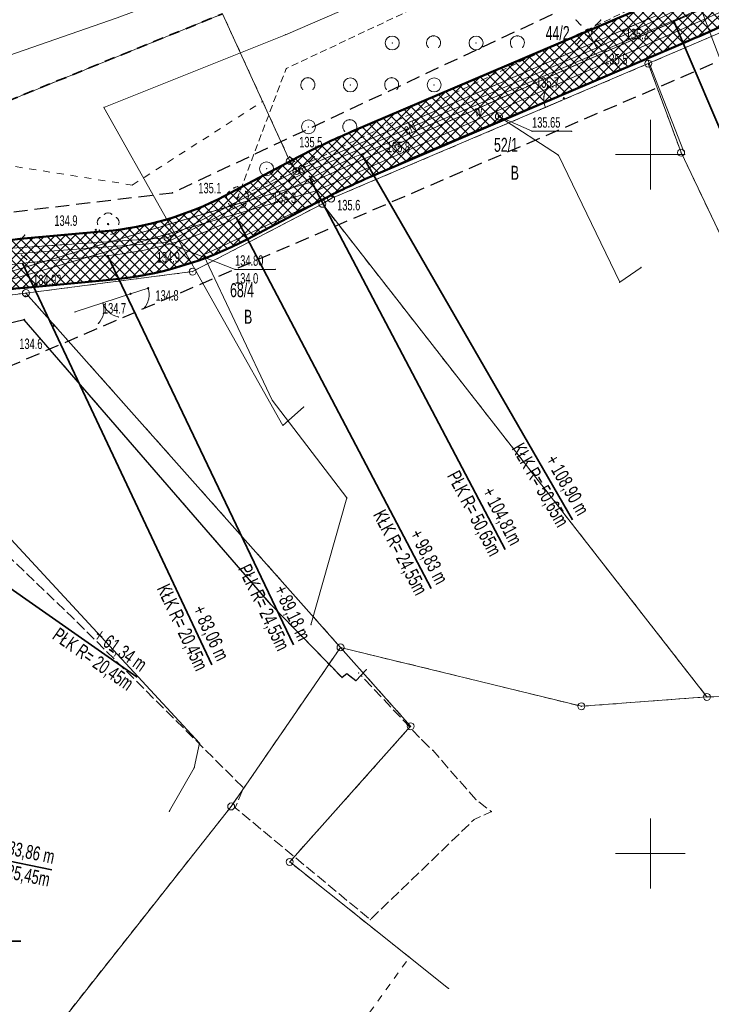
# Model space of a CAD drawing. Extents: x 6456700 to 6518119, y 5963420 to 5980059.
# Tile 37 of 256: x 6511724 to 6511773, y 5964138 to 5964209. Entities that reach past the tile are written whole.
import ezdxf
from ezdxf.enums import TextEntityAlignment as Align

# ---------------------------------------------------------------- set-up
doc = ezdxf.new("R2010")
doc.units = 0
doc.header["$MEASUREMENT"] = 0
for name, pattern in [('L_0_03', [1, 0.5, -0.5]), ('L_0_04', [1.5, 1, -0.5]), ('L_0_50', [1.25, 0.75, -0.5]), ('L_0_52', [1, 0.75, -0.25]), ('L_0_5A', [0.75, 0.5, -0.25])]:
    doc.linetypes.add(name, pattern=pattern)
doc.layers.get('0').update_dxf_attribs({"color": 2, "linetype": 'CONTINUOUS', "lineweight": 5})
for name, color, linetype, lineweight in [('18mm Kreska ciągła', 7, 'CONTINUOUS', 18), ('202_punkt_graniczny', 7, 'CONTINUOUS', 18), ('210_oznaczenie_konturu_uzytku_gruntowego', 96, 'CONTINUOUS', 18), ('211_numer_dzialki_ewidencyjnej', 7, 'CONTINUOUS', 18), ('216_obreb_ewidencyjny', 7, 'CONTINUOUS', 18), ('218_kontur_uzytku_gruntowego', 96, 'L_0_03', 18), ('219_dzialka_ewidencyjna', 7, 'CONTINUOUS', 18), ('35mm Ciągła', 7, 'CONTINUOUS', 35), ('50mm Kreska ciągła', 7, 'CONTINUOUS', 50), ('9mm Kreska ciągła', 252, 'CONTINUOUS', 9), ('brama', 7, 'CONTINUOUS', 18), ('drzewo_lisciaste', 7, 'CONTINUOUS', 18), ('furtka', 7, 'CONTINUOUS', 18), ('jezdnia', 7, 'CONTINUOUS', 18), ('komora_podziemna', 7, 'CONTINUOUS', 18), ('komora_podziemna_Atr17', 7, 'CONTINUOUS', 18), ('kraweznik', 7, 'CONTINUOUS', 18), ('latarnia', 7, 'CONTINUOUS', 18), ('ogrodzenie_trwale', 7, 'CONTINUOUS', 18), ('pikieta_naturalna', 7, 'CONTINUOUS', 18), ('pikieta_naturalna_Atr2', 7, 'CONTINUOUS', 18), ('pikieta_sztuczna', 7, 'CONTINUOUS', 18), ('pikieta_sztuczna_Atr2', 7, 'CONTINUOUS', 18), ('przewod_elektroenergetyczny_podziemny', 7, 'CONTINUOUS', 18), ('przewod_elektroenergetyczny_podziemny_Atr1', 7, 'CONTINUOUS', 18), ('przewod_kanalizacyjny', 7, 'CONTINUOUS', 18), ('przewod_kanalizacyjny___ob__projektowany', 7, 'CONTINUOUS', 18), ('przewod_telekomunikacyjny_podziemny', 7, 'CONTINUOUS', 18), ('przewod_wodociagowy', 7, 'CONTINUOUS', 18), ('rzedna', 7, 'CONTINUOUS', 18), ('rzedna_Atr2', 7, 'CONTINUOUS', 18), ('rzedna_Atr3', 7, 'CONTINUOUS', 18), ('siatka_krzyrzy', 7, 'CONTINUOUS', 18), ('woda_stojaca', 7, 'CONTINUOUS', 18), ('zadrzewienie__zakrzewienie', 7, 'CONTINUOUS', 18), ('Zakres', 7, 'CONTINUOUS', 18)]:
    doc.layers.add(name, color=color, linetype=linetype, lineweight=lineweight)
doc.styles.get("Standard").update_dxf_attribs({"font": 'txt', "width": 0.75})
doc.styles.add('Znaczniki', font='GOTHIC.TTF', dxfattribs={"width": 0.7})

# ---------------------------------------------------------------- blocks, each defined once
blk = doc.blocks.new('mdcp_nowa')
at = {"layer": 'drzewo_lisciaste', "linetype": 'Continuous', "lineweight": 18}
for points in [[(6494470.43, 5980646.85, 1), (6494470.43, 5980646.95, 1)], [(6494461.17, 5980644.98, 1), (6494461.17, 5980645.08, 1)]]:
    blk.add_hatch(color=94, dxfattribs=at).paths.add_polyline_path(points)
at = {"layer": 'pikieta_naturalna', "linetype": 'Continuous', "lineweight": 18}
for points in [[(6494498.07, 5980658.845, 1), (6494498.07, 5980658.935, 1)], [(6494499.78, 5980656.875, 1), (6494499.78, 5980656.965, 1)], [(6494493.8, 5980654.005, 1), (6494493.8, 5980654.095, 1)], [(6494482.79, 5980649.685, 1), (6494482.79, 5980649.775, 1)], [(6494474.6, 5980648.935, 1), (6494474.6, 5980649.025, 1)], [(6494475.3, 5980647.515, 1), (6494475.3, 5980647.605, 1)], [(6494477.21, 5980646.955, 1), (6494477.21, 5980647.045, 1)], [(6494470.43, 5980646.855, 1), (6494470.43, 5980646.945, 1)], [(6494460.28, 5980644.575, 1), (6494460.28, 5980644.665, 1)], [(6494468.01, 5980642.785, 1), (6494468.01, 5980642.875, 1)], [(6494462.78, 5980639.995, 1), (6494462.78, 5980640.085, 1)], [(6494464.03, 5980640.395, 1), (6494464.03, 5980640.485, 1)], [(6494457.29, 5980637.715, 1), (6494457.29, 5980637.805, 1)]]:
    blk.add_hatch(color=18, dxfattribs=at).paths.add_polyline_path(points)
at = {"layer": 'pikieta_sztuczna', "linetype": 'Continuous', "lineweight": 18}
for points in [[(6494455.25, 5980639.815, 1), (6494455.25, 5980639.905, 1)], [(6494455.15, 5980638.135, 1), (6494455.15, 5980638.225, 1)]]:
    blk.add_hatch(color=18, dxfattribs=at).paths.add_polyline_path(points)
at = {"layer": 'rzedna', "linetype": 'Continuous', "lineweight": 18}
for points in [[(6494489.15, 5980652.685, 1), (6494489.15, 5980652.775, 1)], [(6494465.34, 5980643.655, 1), (6494465.34, 5980643.745, 1)]]:
    blk.add_hatch(color=18, dxfattribs=at).paths.add_polyline_path(points)
blk.add_point((6494485.554, 5980590.34))
at = {"layer": '202_punkt_graniczny', "color": 7, "linetype": 'Continuous', "lineweight": 18}
for centre in [(6494499.85, 5980656.51), (6494502.2, 5980650.14), (6494474.18, 5980649.54), (6494474.65, 5980648.83), (6494477.14, 5980646.85), (6494476.51, 5980646.48), (6494465.42, 5980644.05), (6494467.22, 5980641.63), (6494455.28, 5980640.09), (6494477.81, 5980614.74), (6494504.05, 5980611.2), (6494495.06, 5980610.53), (6494482.83, 5980609.1), (6494469.98, 5980603.36), (6494474.17, 5980599.39)]:
    blk.add_circle(centre, 0.25, dxfattribs=at)
at = {"layer": '202_punkt_graniczny'}
for p in [(6494499.85, 5980656.51), (6494502.2, 5980650.14), (6494474.18, 5980649.54), (6494474.65, 5980648.83), (6494476.51, 5980646.48), (6494477.14, 5980646.85), (6494465.42, 5980644.05), (6494467.22, 5980641.63), (6494455.28, 5980640.09), (6494477.81, 5980614.74), (6494504.05, 5980611.2), (6494495.06, 5980610.53), (6494482.83, 5980609.1), (6494469.98, 5980603.36), (6494474.17, 5980599.39)]:
    blk.add_point(p, dxfattribs=at)
at = {"layer": '216_obreb_ewidencyjny', "color": 7, "linetype": 'L_0_50', "lineweight": 35, "flags": 128}
blk.add_lwpolyline([(6494450.51, 5980652.42), (6494469.36, 5980660.08)], dxfattribs=at)
at = {"layer": '218_kontur_uzytku_gruntowego', "lineweight": 18, "flags": 128}
for points in [[(6494510.88, 5980661.26), (6494499.85, 5980656.51)], [(6494469.36, 5980660.08), (6494450.51, 5980652.42)], [(6494472.23, 5980653.81), (6494469.36, 5980660.08)], [(6494474.65, 5980648.83), (6494500.39, 5980659.94)], [(6494499.85, 5980656.51), (6494477.14, 5980646.85)], [(6494499.85, 5980656.51), (6494502.2, 5980650.14)], [(6494462.9, 5980647.82), (6494472.23, 5980653.81)], [(6494474.18, 5980649.54), (6494472.23, 5980653.81)], [(6494502.2, 5980650.14), (6494506.31, 5980641.55)], [(6494451.57, 5980649.61), (6494462.9, 5980647.82)], [(6494474.65, 5980648.83), (6494474.18, 5980649.54)], [(6494465.42, 5980644.05), (6494474.65, 5980648.83)], [(6494476.51, 5980646.48), (6494467.22, 5980641.63)], [(6494477.14, 5980646.85), (6494476.51, 5980646.48)], [(6494476.51, 5980646.48), (6494504.05, 5980611.2)], [(6494447.75, 5980642.87), (6494465.42, 5980644.05)], [(6494467.22, 5980641.63), (6494455.28, 5980640.09)], [(6494455.28, 5980640.09), (6494451.59, 5980639.63)], [(6494455.28, 5980640.09), (6494477.81, 5980614.74)], [(6494477.81, 5980614.74), (6494469.98, 5980603.36)], [(6494477.81, 5980614.74), (6494495.06, 5980610.53)], [(6494482.83, 5980609.1), (6494477.81, 5980614.74)], [(6494495.06, 5980610.53), (6494504.05, 5980611.2)], [(6494504.05, 5980611.2), (6494521.31, 5980611.41)], [(6494474.17, 5980599.39), (6494482.83, 5980609.1)], [(6494469.98, 5980603.36), (6494438.51, 5980563.53)], [(6494482.74, 5980592.58), (6494474.17, 5980599.39)], [(6494479.309, 5980587.817), (6494482.74, 5980592.58)]]:
    blk.add_lwpolyline(points, dxfattribs=at)
at = {"layer": '218_kontur_uzytku_gruntowego'}
for p in [(6494499.85, 5980656.51), (6494499.85, 5980656.51), (6494499.85, 5980656.51), (6494499.85, 5980656.51), (6494499.85, 5980656.51), (6494499.85, 5980656.51), (6494472.23, 5980653.81), (6494472.23, 5980653.81), (6494472.23, 5980653.81), (6494472.23, 5980653.81), (6494472.23, 5980653.81), (6494472.23, 5980653.81), (6494502.2, 5980650.14), (6494502.2, 5980650.14), (6494502.2, 5980650.14), (6494502.2, 5980650.14), (6494474.18, 5980649.54), (6494474.18, 5980649.54), (6494474.18, 5980649.54), (6494474.18, 5980649.54), (6494474.65, 5980648.83), (6494474.65, 5980648.83), (6494474.65, 5980648.83), (6494474.65, 5980648.83), (6494474.65, 5980648.83), (6494474.65, 5980648.83), (6494462.9, 5980647.82), (6494462.9, 5980647.82), (6494462.9, 5980647.82), (6494462.9, 5980647.82), (6494476.51, 5980646.48), (6494476.51, 5980646.48), (6494476.51, 5980646.48), (6494476.51, 5980646.48), (6494476.51, 5980646.48), (6494476.51, 5980646.48), (6494477.14, 5980646.85), (6494477.14, 5980646.85), (6494477.14, 5980646.85), (6494477.14, 5980646.85), (6494465.42, 5980644.05), (6494465.42, 5980644.05), (6494465.42, 5980644.05), (6494465.42, 5980644.05), (6494467.22, 5980641.63), (6494467.22, 5980641.63), (6494467.22, 5980641.63), (6494467.22, 5980641.63), (6494455.28, 5980640.09), (6494455.28, 5980640.09), (6494455.28, 5980640.09), (6494455.28, 5980640.09), (6494455.28, 5980640.09), (6494455.28, 5980640.09), (6494477.81, 5980614.74), (6494477.81, 5980614.74), (6494477.81, 5980614.74), (6494477.81, 5980614.74), (6494477.81, 5980614.74), (6494477.81, 5980614.74), (6494504.05, 5980611.2), (6494504.05, 5980611.2), (6494504.05, 5980611.2), (6494504.05, 5980611.2), (6494495.06, 5980610.53), (6494495.06, 5980610.53), (6494482.83, 5980609.1), (6494482.83, 5980609.1), (6494469.98, 5980603.36), (6494469.98, 5980603.36), (6494469.98, 5980603.36), (6494469.98, 5980603.36), (6494474.17, 5980599.39), (6494474.17, 5980599.39), (6494482.74, 5980592.58), (6494482.74, 5980592.58)]:
    blk.add_point(p, dxfattribs=at)
at = {"layer": '219_dzialka_ewidencyjna', "color": 3, "linetype": 'Continuous', "lineweight": 18, "flags": 128}
for points in [[(6494510.88, 5980661.26), (6494499.85, 5980656.51)], [(6494450.51, 5980652.42), (6494469.36, 5980660.08)], [(6494469.36, 5980660.08), (6494474.18, 5980649.54)], [(6494474.65, 5980648.83), (6494500.39, 5980659.94)], [(6494499.85, 5980656.51), (6494477.14, 5980646.85)], [(6494499.85, 5980656.51), (6494502.2, 5980650.14)], [(6494502.2, 5980650.14), (6494506.31, 5980641.55)], [(6494474.65, 5980648.83), (6494474.18, 5980649.54)], [(6494465.42, 5980644.05), (6494474.65, 5980648.83)], [(6494476.51, 5980646.48), (6494467.22, 5980641.63)], [(6494477.14, 5980646.85), (6494476.51, 5980646.48)], [(6494476.51, 5980646.48), (6494504.05, 5980611.2)], [(6494447.75, 5980642.87), (6494465.42, 5980644.05)], [(6494467.22, 5980641.63), (6494455.28, 5980640.09)], [(6494455.28, 5980640.09), (6494451.59, 5980639.63)], [(6494455.28, 5980640.09), (6494477.81, 5980614.74)], [(6494477.81, 5980614.74), (6494469.98, 5980603.36)], [(6494477.81, 5980614.74), (6494495.06, 5980610.53)], [(6494477.81, 5980614.74), (6494482.83, 5980609.1)], [(6494504.05, 5980611.2), (6494495.06, 5980610.53)], [(6494504.05, 5980611.2), (6494521.31, 5980611.41)], [(6494474.17, 5980599.39), (6494482.83, 5980609.1)], [(6494438.51, 5980563.53), (6494469.98, 5980603.36)], [(6494474.17, 5980599.39), (6494485.554, 5980590.34)]]:
    blk.add_lwpolyline(points, dxfattribs=at)
at = {"layer": '219_dzialka_ewidencyjna', "color": 3}
for p in [(6494499.85, 5980656.51), (6494499.85, 5980656.51), (6494499.85, 5980656.51), (6494502.2, 5980650.14), (6494502.2, 5980650.14), (6494474.18, 5980649.54), (6494474.18, 5980649.54), (6494474.65, 5980648.83), (6494474.65, 5980648.83), (6494474.65, 5980648.83), (6494476.51, 5980646.48), (6494476.51, 5980646.48), (6494476.51, 5980646.48), (6494477.14, 5980646.85), (6494477.14, 5980646.85), (6494465.42, 5980644.05), (6494465.42, 5980644.05), (6494467.22, 5980641.63), (6494467.22, 5980641.63), (6494455.28, 5980640.09), (6494455.28, 5980640.09), (6494455.28, 5980640.09), (6494477.81, 5980614.74), (6494477.81, 5980614.74), (6494477.81, 5980614.74), (6494477.81, 5980614.74), (6494504.05, 5980611.2), (6494504.05, 5980611.2), (6494504.05, 5980611.2), (6494495.06, 5980610.53), (6494495.06, 5980610.53), (6494482.83, 5980609.1), (6494482.83, 5980609.1), (6494469.98, 5980603.36), (6494469.98, 5980603.36), (6494474.17, 5980599.39), (6494474.17, 5980599.39)]:
    blk.add_point(p, dxfattribs=at)
at = {"layer": 'brama', "color": 7, "linetype": 'Continuous', "lineweight": 18, "flags": 128}
blk.add_lwpolyline([(6494462.78, 5980640.04), (6494458.8, 5980638.74)], dxfattribs=at)
at = {"layer": 'brama', "color": 7, "linetype": 'Continuous', "lineweight": 18}
for centre, start, end in [((6494459.364, 5980638.924), 318.089, 18.089), ((6494462.216, 5980639.856), 198.089, 258.089)]:
    blk.add_arc(centre, 1.5, start, end, dxfattribs=at)
at = {"layer": 'brama'}
for p in [(6494462.78, 5980640.04), (6494460.79, 5980639.39), (6494460.79, 5980639.39), (6494458.8, 5980638.74), (6494460.832, 5980638.615), (6494461.214, 5980638.739), (6494460.48, 5980637.922), (6494461.906, 5980638.388)]:
    blk.add_point(p, dxfattribs=at)
at = {"layer": 'drzewo_lisciaste', "color": 94, "linetype": 'Continuous', "lineweight": 18}
for centre in [(6494470.43, 5980646.9), (6494461.17, 5980645.03)]:
    blk.add_circle(centre, 0.05, dxfattribs=at)
at = {"layer": 'drzewo_lisciaste', "color": 94, "linetype": 'Continuous', "lineweight": 13}
for centre, start, end in [((6494470.43, 5980647.3), 49.272, 130.728), ((6494470.05, 5980647.024), 121.308, 202.548), ((6494470.81, 5980647.024), 337.452, 58.692), ((6494470.195, 5980646.576), 193.221, 274.871), ((6494470.665, 5980646.576), 265.129, 346.779), ((6494461.17, 5980645.43), 49.272, 130.728), ((6494460.79, 5980645.154), 121.308, 202.548), ((6494461.55, 5980645.154), 337.452, 58.692), ((6494460.935, 5980644.706), 193.221, 274.871), ((6494461.405, 5980644.706), 265.129, 346.779)]:
    blk.add_arc(centre, 0.4, start, end, dxfattribs=at)
at = {"layer": 'drzewo_lisciaste'}
for p in [(6494470.43, 5980647.7), (6494469.67, 5980647.148), (6494469.842, 5980647.366), (6494470.169, 5980647.603), (6494470.691, 5980647.603), (6494471.018, 5980647.366), (6494471.19, 5980647.148), (6494469.681, 5980646.871), (6494469.806, 5980646.485), (6494470.43, 5980646.9), (6494471.054, 5980646.485), (6494471.179, 5980646.871), (6494460.909, 5980645.733), (6494461.17, 5980645.83), (6494461.431, 5980645.733), (6494469.96, 5980646.252), (6494470.229, 5980646.177), (6494470.631, 5980646.177), (6494470.9, 5980646.252), (6494460.41, 5980645.278), (6494460.421, 5980645.001), (6494460.582, 5980645.496), (6494461.17, 5980645.03), (6494461.758, 5980645.496), (6494461.919, 5980645.001), (6494461.93, 5980645.278), (6494460.546, 5980644.615), (6494460.7, 5980644.382), (6494460.969, 5980644.307), (6494461.371, 5980644.307), (6494461.64, 5980644.382), (6494461.794, 5980644.615)]:
    blk.add_point(p, dxfattribs=at)
at = {"layer": 'furtka', "color": 7, "linetype": 'Continuous', "lineweight": 18, "flags": 128}
for points in [[(6494492.49, 5980653.38), (6494493.59, 5980653.85)], [(6494464.03, 5980640.44), (6494462.78, 5980640.04)]]:
    blk.add_lwpolyline(points, dxfattribs=at)
at = {"layer": 'furtka', "color": 7, "linetype": 'Continuous', "lineweight": 18}
for centre, start, end in [((6494493.869, 5980653.97), 143.136, 203.136), ((6494462.602, 5980639.982), 317.745, 17.745)]:
    blk.add_arc(centre, 1.5, start, end, dxfattribs=at)
at = {"layer": 'furtka'}
for p in [(6494492.669, 5980654.87), (6494492.38, 5980654.15), (6494492.49, 5980653.381), (6494492.49, 5980653.38), (6494493.59, 5980653.85), (6494462.78, 5980640.04), (6494464.03, 5980640.44), (6494464.03, 5980640.439), (6494464.067, 5980639.663), (6494463.712, 5980638.973)]:
    blk.add_point(p, dxfattribs=at)
at = {"layer": 'jezdnia', "color": 7, "linetype": 'L_0_52', "lineweight": 18, "flags": 128}
blk.add_lwpolyline([(6494445.56, 5980633.2), (6494445.25, 5980635.06), (6494449.45, 5980638.13), (6494449.81, 5980637.2), (6494450.3, 5980637.02), (6494455.15, 5980638.18), (6494472.84, 5980617.79), (6494477.92, 5980612.58), (6494478.27, 5980612.84), (6494478.9, 5980612.36), (6494479.27, 5980612.74), (6494483.61, 5980608.14), (6494484.41, 5980607.38), (6494487.5, 5980603.85), (6494488.61, 5980602.99), (6494487.37, 5980602.42), (6494479.94, 5980595.26), (6494470.27, 5980603.27), (6494470.86, 5980604.69), (6494458.57, 5980616.93), (6494453.22, 5980622.03), (6494443.64, 5980631.23)], close=True, dxfattribs=at)
at = {"layer": 'jezdnia'}
for p in [(6494455.15, 5980638.18), (6494472.84, 5980617.79), (6494458.57, 5980616.93), (6494477.92, 5980612.58), (6494478.27, 5980612.84), (6494479.27, 5980612.74), (6494478.9, 5980612.36), (6494483.61, 5980608.14), (6494484.41, 5980607.38), (6494470.86, 5980604.69), (6494487.5, 5980603.85), (6494470.27, 5980603.27), (6494488.61, 5980602.99), (6494487.37, 5980602.42), (6494479.94, 5980595.26)]:
    blk.add_point(p, dxfattribs=at)
at = {"layer": 'komora_podziemna', "color": 5, "linetype": 'Continuous', "lineweight": 13}
blk.add_circle((6494489.15, 5980652.73), 0.25, dxfattribs=at)
at = {"layer": 'komora_podziemna'}
blk.add_point((6494489.15, 5980652.73), dxfattribs=at)
at = {"layer": 'kraweznik', "color": 7, "linetype": 'Continuous', "lineweight": 25, "flags": 128}
blk.add_lwpolyline([(6494479.66, 5980613.15), (6494478.9, 5980612.36), (6494478.27, 5980612.84), (6494477.92, 5980612.58), (6494472.84, 5980617.79), (6494455.15, 5980638.18), (6494450.3, 5980637.02), (6494449.81, 5980637.2), (6494449.45, 5980638.13)], dxfattribs=at)
at = {"layer": 'kraweznik'}
for p in [(6494455.15, 5980638.18), (6494472.84, 5980617.79), (6494477.92, 5980612.58), (6494478.27, 5980612.84), (6494479.66, 5980613.15), (6494478.9, 5980612.36)]:
    blk.add_point(p, dxfattribs=at)
at = {"layer": 'latarnia', "color": 7, "linetype": 'Continuous', "lineweight": 13, "flags": 128}
for points in [[(6494495.03, 5980659.271), (6494494.677, 5980659.624)], [(6494496.091, 5980659.271), (6494496.444, 5980659.624)], [(6494495.03, 5980658.21), (6494494.677, 5980657.857)], [(6494496.091, 5980658.21), (6494496.444, 5980657.857)], [(6494474.52, 5980649.511), (6494474.167, 5980649.864)], [(6494475.581, 5980649.511), (6494475.934, 5980649.864)], [(6494474.52, 5980648.45), (6494474.167, 5980648.097)], [(6494475.581, 5980648.45), (6494475.934, 5980648.097)], [(6494454.88, 5980643.868), (6494455.205, 5980644.247)], [(6494454.959, 5980642.81), (6494455.338, 5980642.485)]]:
    blk.add_lwpolyline(points, dxfattribs=at)
at = {"layer": 'latarnia', "color": 7, "linetype": 'Continuous', "lineweight": 13}
for centre in [(6494495.56, 5980658.74), (6494475.05, 5980648.98)]:
    blk.add_circle(centre, 0.25, dxfattribs=at)
at = {"layer": 'latarnia'}
for p in [(6494494.677, 5980659.624), (6494495.03, 5980659.271), (6494496.091, 5980659.271), (6494496.444, 5980659.624), (6494495.56, 5980658.74), (6494494.677, 5980657.857), (6494495.03, 5980658.21), (6494496.091, 5980658.21), (6494496.444, 5980657.857), (6494474.167, 5980649.864), (6494475.934, 5980649.864), (6494474.52, 5980649.511), (6494475.581, 5980649.511), (6494474.52, 5980648.45), (6494475.05, 5980648.98), (6494475.581, 5980648.45), (6494474.167, 5980648.097), (6494475.934, 5980648.097), (6494455.205, 5980644.247), (6494454.88, 5980643.868), (6494454.959, 5980642.81), (6494455.338, 5980642.485)]:
    blk.add_point(p, dxfattribs=at)
at = {"layer": 'ogrodzenie_trwale'}
for p in [(6494499.85, 5980656.51), (6494492.49, 5980653.38), (6494493.59, 5980653.85), (6494474.6, 5980648.98), (6494476.51, 5980646.48), (6494477.14, 5980646.85), (6494477.14, 5980646.85), (6494464.03, 5980640.44), (6494455.25, 5980639.86), (6494458.8, 5980638.74), (6494457.29, 5980637.76), (6494457.29, 5980637.76), (6494473.58, 5980618.42), (6494479.1, 5980612.92)]:
    blk.add_point(p, dxfattribs=at)
at = {"layer": 'pikieta_naturalna', "color": 7, "linetype": 'Continuous', "lineweight": 18}
for centre in [(6494498.07, 5980658.89), (6494499.78, 5980656.92), (6494493.8, 5980654.05), (6494482.79, 5980649.73), (6494474.6, 5980648.98), (6494475.3, 5980647.56), (6494477.21, 5980647), (6494470.43, 5980646.9), (6494460.28, 5980644.62), (6494468.01, 5980642.83), (6494462.78, 5980640.04), (6494464.03, 5980640.44), (6494457.29, 5980637.76)]:
    blk.add_circle(centre, 0.045, dxfattribs=at)
at = {"layer": 'pikieta_naturalna'}
for p in [(6494498.07, 5980658.89), (6494499.78, 5980656.92), (6494493.8, 5980654.05), (6494482.79, 5980649.73), (6494474.6, 5980648.98), (6494475.3, 5980647.56), (6494477.21, 5980647), (6494470.43, 5980646.9), (6494460.28, 5980644.62), (6494468.01, 5980642.83), (6494462.78, 5980640.04), (6494464.03, 5980640.44), (6494457.29, 5980637.76)]:
    blk.add_point(p, dxfattribs=at)
at = {"layer": 'pikieta_sztuczna', "color": 7, "linetype": 'Continuous', "lineweight": 18}
for centre in [(6494455.25, 5980639.86), (6494455.15, 5980638.18)]:
    blk.add_circle(centre, 0.045, dxfattribs=at)
at = {"layer": 'pikieta_sztuczna'}
for p in [(6494455.25, 5980639.86), (6494455.15, 5980638.18)]:
    blk.add_point(p, dxfattribs=at)
at = {"layer": 'przewod_elektroenergetyczny_podziemny', "color": 1, "linetype": 'Continuous', "lineweight": 18, "flags": 128}
for points in [[(6494496.16, 5980657.65), (6494500.84, 5980659.83), (6494509.61, 5980664.45), (6494515.16, 5980668.04), (6494515.48, 5980667.75), (6494511.3, 5980665.23), (6494521.5, 5980647.39), (6494527.21, 5980651.41)], [(6494475.24, 5980648.7), (6494496.16, 5980657.65), (6494495.56, 5980658.74)], [(6494454.43, 5980642.9), (6494465.34, 5980643.7), (6494475.24, 5980648.7), (6494475.05, 5980648.98)]]:
    blk.add_lwpolyline(points, dxfattribs=at)
at = {"layer": 'przewod_elektroenergetyczny_podziemny'}
for p in [(6494495.56, 5980658.74), (6494496.16, 5980657.65), (6494496.16, 5980657.65), (6494475.05, 5980648.98), (6494475.24, 5980648.7), (6494475.24, 5980648.7), (6494465.34, 5980643.7)]:
    blk.add_point(p, dxfattribs=at)
at = {"layer": 'przewod_kanalizacyjny', "color": 34, "linetype": 'Continuous', "lineweight": 18, "flags": 128}
blk.add_lwpolyline([(6494512.58, 5980664.36), (6494475.85, 5980648.08), (6494448.95, 5980640.08), (6494435.82, 5980630.74), (6494434, 5980628.21), (6494423.39, 5980591.02), (6494422.96, 5980583.93), (6494407.05, 5980559.11), (6494413.79, 5980555.59), (6494408.53, 5980527.9), (6494395.33, 5980508.5), (6494379.99, 5980480.33), (6494362.15, 5980422.68)], dxfattribs=at)
at = {"layer": 'przewod_kanalizacyjny'}
blk.add_point((6494475.85, 5980648.08), dxfattribs=at)
at = {"layer": 'przewod_kanalizacyjny___ob__projektowany', "color": 34, "linetype": 'L_0_52', "lineweight": 18, "flags": 128}
blk.add_lwpolyline([(6494543.737, 5980613.845), (6494541.34, 5980614.19), (6494526.27, 5980640.46), (6494512.58, 5980664.36), (6494475.85, 5980648.08), (6494448.95, 5980640.08), (6494435.82, 5980630.74), (6494434, 5980628.21), (6494423.39, 5980591.02), (6494423.22, 5980589.05)], dxfattribs=at)
at = {"layer": 'przewod_kanalizacyjny___ob__projektowany'}
blk.add_point((6494475.85, 5980648.08), dxfattribs=at)
at = {"layer": 'przewod_telekomunikacyjny_podziemny', "color": 30, "linetype": 'Continuous', "lineweight": 18, "flags": 128}
for points in [[(6494475.69, 5980616.36), (6494478.27, 5980625.44), (6494472.92, 5980632.42), (6494468.01, 5980642.83), (6494482.79, 5980649.73), (6494494.23, 5980654.56), (6494499.78, 5980656.92), (6494510.84, 5980661.67), (6494519.97, 5980667.04), (6494528.45, 5980672.14), (6494535.76, 5980676.07), (6494540.5, 5980672.31), (6494551.76, 5980657.51), (6494565.73, 5980666.79)], [(6494499.78, 5980656.92), (6494502.36, 5980650.28)]]:
    blk.add_lwpolyline(points, dxfattribs=at)
at = {"layer": 'przewod_telekomunikacyjny_podziemny'}
for p in [(6494499.78, 5980656.92), (6494499.78, 5980656.92), (6494494.23, 5980654.56), (6494502.36, 5980650.28), (6494482.79, 5980649.73), (6494468.01, 5980642.83), (6494472.92, 5980632.42), (6494478.27, 5980625.44), (6494475.69, 5980616.36)]:
    blk.add_point(p, dxfattribs=at)
at = {"layer": 'przewod_wodociagowy', "color": 5, "linetype": 'Continuous', "lineweight": 18, "flags": 128}
for points in [[(6494460.87, 5980653.38), (6494473.86, 5980658.58), (6494500.11, 5980669.92), (6494504.17, 5980658.99), (6494506.69, 5980652.4)], [(6494513.5, 5980663.95), (6494476.06, 5980647.42), (6494449.16, 5980639.62), (6494440.37, 5980633.47), (6494436.09, 5980630.48), (6494434.52, 5980628.04), (6494423.72, 5980591.82), (6494423.49, 5980583.76), (6494407.79, 5980559.35), (6494414.54, 5980555.87), (6494409.04, 5980527.84), (6494395.85, 5980508.25), (6494380.37, 5980480.1), (6494362.54, 5980422.62), (6494348.35, 5980374.02), (6494335.97, 5980340.4), (6494332.73, 5980341.36), (6494294.76, 5980353), (6494262.61, 5980362.71)], [(6494475.17, 5980631.94), (6494473.68, 5980630.63), (6494460.87, 5980653.38)], [(6494488.99, 5980653.13), (6494489.15, 5980652.73), (6494493.41, 5980649.96), (6494497.81, 5980640.87), (6494499.33, 5980641.93)], [(6494440.02, 5980633.83), (6494440.37, 5980633.47), (6494441.8, 5980631.99), (6494452.44, 5980624.36), (6494467.72, 5980607.88), (6494467.34, 5980606.13), (6494465.57, 5980603.06), (6494465.55, 5980603.01)]]:
    blk.add_lwpolyline(points, dxfattribs=at)
at = {"layer": 'przewod_wodociagowy'}
for p in [(6494504.17, 5980658.99), (6494473.86, 5980658.58), (6494460.87, 5980653.38), (6494460.87, 5980653.38), (6494488.99, 5980653.13), (6494489.15, 5980652.73), (6494493.41, 5980649.96), (6494476.06, 5980647.42), (6494499.33, 5980641.93), (6494497.81, 5980640.87), (6494475.17, 5980631.94), (6494473.68, 5980630.63), (6494467.72, 5980607.88), (6494467.34, 5980606.13), (6494465.55, 5980603.01), (6494465.57, 5980603.06)]:
    blk.add_point(p, dxfattribs=at)
at = {"layer": 'rzedna', "color": 7, "linetype": 'Continuous', "lineweight": 18}
for centre in [(6494489.15, 5980652.73), (6494465.34, 5980643.7)]:
    blk.add_circle(centre, 0.045, dxfattribs=at)
at = {"layer": 'rzedna'}
for p in [(6494489.15, 5980652.73), (6494465.34, 5980643.7)]:
    blk.add_point(p, dxfattribs=at)
at = {"layer": 'rzedna_Atr2', "color": 7, "linetype": 'Continuous', "lineweight": 18, "flags": 128}
for points in [[(6494489.15, 5980652.73), (6494491.53, 5980651.67), (6494494.352, 5980651.67)], [(6494465.34, 5980643.7), (6494470.26, 5980641.79), (6494473.14, 5980641.79)]]:
    blk.add_lwpolyline(points, dxfattribs=at)
at = {"layer": 'rzedna_Atr2'}
for p in [(6494489.15, 5980652.73), (6494491.53, 5980651.67), (6494494.352, 5980651.67), (6494465.34, 5980643.7), (6494470.26, 5980641.79), (6494473.14, 5980641.79)]:
    blk.add_point(p, dxfattribs=at)
at = {"layer": 'siatka_krzyrzy', "linetype": 'Continuous', "lineweight": 18, "flags": 128}
for points in [[(6494500, 5980647.5), (6494500, 5980652.5)], [(6494497.5, 5980650), (6494502.5, 5980650)], [(6494500, 5980597.5), (6494500, 5980602.5)], [(6494497.5, 5980600), (6494502.5, 5980600)]]:
    blk.add_lwpolyline(points, dxfattribs=at)
at = {"layer": 'woda_stojaca', "color": 141, "linetype": 'Continuous', "lineweight": 18, "flags": 128}
blk.add_lwpolyline([(6494530.3, 5980715.34), (6494528.49, 5980713.31), (6494527.35, 5980707.09), (6494526.2, 5980695.34), (6494520.53, 5980687.66), (6494505.04, 5980678.28), (6494474.89, 5980664.68), (6494461.82, 5980659.79), (6494438.12, 5980651.55), (6494432.21, 5980649.42), (6494413.18, 5980646.91), (6494551.45, 5980727.76)], close=True, dxfattribs=at)
at = {"layer": 'zadrzewienie__zakrzewienie', "color": 7, "linetype": 'L_0_5A', "lineweight": 18, "flags": 128}
blk.add_lwpolyline([(6494474.6, 5980648.98), (6494470.43, 5980646.9), (6494473.92, 5980656.16), (6494505.99, 5980671.25), (6494515.5, 5980668.48)], close=True, dxfattribs=at)
at = {"layer": 'zadrzewienie__zakrzewienie', "color": 7, "linetype": 'Continuous', "lineweight": 18}
for centre in [(6494481.516, 5980657.986), (6494487.516, 5980657.986), (6494478.516, 5980654.986), (6494484.516, 5980654.986), (6494475.516, 5980651.986), (6494472.516, 5980648.986)]:
    blk.add_circle(centre, 0.5, dxfattribs=at)
for centre in [(6494484.474, 5980657.997), (6494490.474, 5980657.997), (6494475.474, 5980654.997), (6494481.474, 5980654.997), (6494478.474, 5980651.997)]:
    blk.add_arc(centre, 0.5, 318.85, 221.162, dxfattribs=at)
at = {"layer": 'zadrzewienie__zakrzewienie'}
for p in [(6494484.474, 5980658.497), (6494490.474, 5980658.497), (6494481.516, 5980657.986), (6494484.098, 5980657.668), (6494484.85, 5980657.668), (6494487.516, 5980657.986), (6494490.098, 5980657.668), (6494490.85, 5980657.668), (6494473.92, 5980656.16), (6494475.474, 5980655.497), (6494481.474, 5980655.497), (6494478.516, 5980654.986), (6494484.516, 5980654.986), (6494475.098, 5980654.668), (6494475.85, 5980654.668), (6494481.098, 5980654.668), (6494481.85, 5980654.668), (6494475.516, 5980651.986), (6494478.474, 5980652.497), (6494478.098, 5980651.668), (6494478.85, 5980651.668), (6494472.516, 5980648.986), (6494474.6, 5980648.98), (6494470.43, 5980646.9)]:
    blk.add_point(p, dxfattribs=at)
at = {"layer": 'Zakres', "linetype": 'L_0_04', "lineweight": 25, "flags": 128}
blk.add_lwpolyline([(6495113.77, 5985050.22), (6495121.12, 5984877.07), (6495125.76, 5984757.87), (6495129.89, 5984649.81), (6495141.08, 5984611.3), (6495145.77, 5984544.53), (6495147.36, 5984487.27), (6495157.22, 5984392.07), (6495162.95, 5984387.45), (6495180.24, 5984384.16), (6495229.5, 5984386.61), (6495251.65, 5984373.41), (6495258.77, 5984357.12), (6495255.44, 5984330.44), (6495250.77, 5984304.39), (6495252.21, 5984282.78), (6495255.46, 5984256.45), (6495254.94, 5984238.25), (6495266.4, 5984211), (6495277.24, 5984182.33), (6495294.2, 5984133.19), (6495300.94, 5984095.37), (6495313.24, 5984037.69), (6495317.44, 5983978.18), (6495300.35, 5983922.18), (6495282.35, 5983883.38), (6495266.21, 5983862.23), (6495242.03, 5983839.67), (6495211.11, 5983816.86), (6495158.26, 5983772.66), (6495130.6, 5983651.16), (6495116.31, 5983543.43), (6495129.51, 5983346.73), (6495134.58, 5983264.71), (6495139.64, 5983186.97), (6495193.25, 5983077.94), (6495199.2, 5983041.97), (6495206.23, 5983026), (6495208.96, 5983004.88), (6495202.27, 5982979.48), (6495202.42, 5982950.13), (6495209.35, 5982897.38), (6495215.97, 5982850.34), (6495228.6, 5982809.97), (6495226.85, 5982778.82), (6495225.04, 5982750.56), (6495220.26, 5982723.37), (6495226.54, 5982679.97), (6495206.06, 5982669.48), (6495192.68, 5982657.71), (6495184.57, 5982648.65), (6495174.78, 5982624.58), (6495164.23, 5982604.61), (6495150.7, 5982588.3), (6495137.69, 5982582.43), (6495118.26, 5982573.75), (6495100.35, 5982558.42), (6495090.36, 5982544.99), (6495075.87, 5982519.06), (6495060.83, 5982499.68), (6495049.41, 5982485.49), (6495035.07, 5982459.7), (6495006.7, 5982406.64), (6494980.89, 5982351.84), (6494944.35, 5982293.29), (6494925.72, 5982250.11), (6494905.2, 5982190.37), (6494898.43, 5982153.5), (6494879.51, 5982063.89), (6494864.14, 5981992.66), (6494816.93, 5981768.61), (6494777.79, 5981577.7), (6494739.84, 5981394.72), (6494718.65, 5981297.89), (6494716.45, 5981237.31), (6494738.62, 5981208.21), (6494776.48, 5981173.06), (6494817.16, 5981137.44), (6494847.63, 5981109.8), (6494877.39, 5981077.08), (6494912.75, 5981030.55), (6494916.06, 5981014.71), (6494903.86, 5980957.01), (6494916.13, 5980953.51), (6494892.32, 5980927.59), (6494850.7, 5980858.8), (6494806.81, 5980779.89), (6494785.1, 5980753.49), (6494715.22, 5980723.29), (6494679.96, 5980686.78), (6494651.35, 5980651.29), (6494549.14, 5980683.24), (6494511.84, 5980659.66), (6494443.61, 5980630.33), (6494428.78, 5980598.6), (6494431.58, 5980579.46), (6494420.56, 5980549.76), (6494416.45, 5980528.2), (6494403.86, 5980507.16), (6494388.89, 5980482.96), (6494365.32, 5980407.99), (6494335.67, 5980315.15), (6494332.29, 5980297.41), (6494335.1, 5980278.18), (6494347.25, 5980254.84), (6494336.79, 5980250.09), (6494300.04, 5980271.34), (6494320.8, 5980301.43), (6494336.81, 5980349.17), (6494344.85, 5980380.92), (6494360.85, 5980437.13), (6494374.18, 5980476.38), (6494386.14, 5980498.84), (6494403.02, 5980528.52), (6494411.33, 5980563.19), (6494420.84, 5980586.25), (6494420.25, 5980601.11), (6494434.95, 5980635.94), (6494446.75, 5980644.99), (6494465.77, 5980647.27), (6494513.02, 5980669.46), (6494507.85, 5980679.68), (6494547.89, 5980705.83), (6494570.06, 5980691.34), (6494636.17, 5980669.05), (6494706.14, 5980756.86), (6494742.78, 5980772.58), (6494798.53, 5980814.27), (6494826.12, 5980867.97), (6494849.57, 5980908.6), (6494845.35, 5980942.01), (6494853.94, 5980970.83), (6494891.08, 5980960.54), (6494890.11, 5980965.73), (6494903.94, 5981025.69), (6494869.98, 5981070.3), (6494770.97, 5981160.58), (6494728.18, 5981200.64), (6494706.13, 5981229.56), (6494707.94, 5981299.75), (6494728.84, 5981398.1), (6494767.06, 5981580.19), (6494806.17, 5981770.55), (6494854.36, 5981994.76), (6494869.73, 5982065.97), (6494888.61, 5982155.44), (6494891.67, 5982173.95), (6494895.82, 5982197.45), (6494916.38, 5982253.72), (6494935.47, 5982297.95), (6494954.97, 5982331.67), (6494972.09, 5982356.64), (6494997.76, 5982411.14), (6495026.29, 5982464.48), (6495041.09, 5982491.09), (6495052.99, 5982505.88), (6495067.51, 5982524.6), (6495081.94, 5982550.43), (6495092.99, 5982565.28), (6495112.86, 5982582.29), (6495133.59, 5982591.55), (6495144.48, 5982596.46), (6495155.87, 5982610.19), (6495165.7, 5982628.8), (6495175.96, 5982654.03), (6495185.62, 5982664.83), (6495200.4, 5982677.82), (6495212.49, 5982688.04), (6495209.64, 5982723.43), (6495215.22, 5982750.57), (6495216.87, 5982779.54), (6495218.31, 5982809.31), (6495206.86, 5982847.92), (6495199.44, 5982894.74), (6495192.11, 5982948.71), (6495190.16, 5982979.24), (6495183.47, 5983075.16), (6495129.79, 5983184.34), (6495124.6, 5983264.07), (6495119.53, 5983346.09), (6495106.27, 5983543.75), (6495120.74, 5983652.9), (6495148.75, 5983779.42), (6495204.15, 5983826.04), (6495273.41, 5983889.36), (6495288.53, 5983927.42), (6495300.83, 5983964.69), (6495303.91, 5983980.14), (6495301.32, 5984039.55), (6495291.1, 5984093.63), (6495284.5, 5984130.67), (6495267.84, 5984178.93), (6495257.12, 5984207.3), (6495244.96, 5984236.19), (6495244.79, 5984255.42), (6495242.25, 5984281.97), (6495240.71, 5984304.95), (6495245.55, 5984331.94), (6495248.51, 5984355.64), (6495243.77, 5984366.47), (6495226.98, 5984376.47), (6495179.54, 5984374.12), (6495158.61, 5984378.09), (6495147.7, 5984386.91), (6495137.38, 5984486.61), (6495135.78, 5984544.04), (6495131.18, 5984609.54), (6495119.95, 5984648.2), (6495115.76, 5984757.49), (6495111.12, 5984876.67), (6495103.73, 5985050.93), (6495109.36, 5985081.73), (6495120.41, 5985085.88)], close=True, dxfattribs=at)
at = {"layer": 'Zakres'}
blk.add_point((6494465.77, 5980647.27), dxfattribs=at)
at = {"layer": '210_oznaczenie_konturu_uzytku_gruntowego', "lineweight": 20, "width": 0.66}
for p in [(6494490, 5980649.2), (6494470.9, 5980638.9)]:
    blk.add_text('B', height=1, dxfattribs=at).set_placement(p, align=Align.TOP_LEFT)
at = {"layer": '211_numer_dzialki_ewidencyjnej', "color": 7, "lineweight": 20, "width": 0.66}
for s, p in [('44/2', (6494492.5, 5980659.2)), ('52/1', (6494488.8, 5980651.2)), ('68/4', (6494469.9, 5980640.8))]:
    blk.add_text(s, height=1, dxfattribs=at).set_placement(p, align=Align.TOP_LEFT)
at = {"layer": 'komora_podziemna_Atr17', "color": 7, "lineweight": 15, "width": 0.66}
blk.add_text('w', height=0.75, dxfattribs=at).set_placement((6494487.469, 5980653.48), align=Align.TOP_LEFT)
at = {"layer": 'pikieta_naturalna_Atr2', "color": 7, "lineweight": 15, "width": 0.66}
for s, p in [('135.2', (6494498.24, 5980659)), ('135.5', (6494496.7, 5980657.2)), ('135.7', (6494491.81, 5980655.53)), ('135.5', (6494474.85, 5980651.27)), ('135.8', (6494481.13, 5980650.92)), ('135.1', (6494467.63, 5980647.98)), ('135.3', (6494472.97, 5980647.28)), ('135.6', (6494477.57, 5980646.76)), ('134.9', (6494457.32, 5980645.65)), ('134.9', (6494464.65, 5980643.03)), ('134.8', (6494464.56, 5980640.3)), ('134.7', (6494460.8, 5980639.38)), ('134.6', (6494454.81, 5980636.84))]:
    blk.add_text(s, height=0.75, dxfattribs=at).set_placement(p, align=Align.TOP_LEFT)
at = {"layer": 'pikieta_sztuczna_Atr2', "color": 7, "lineweight": 15, "width": 0.66}
blk.add_text('134.92', height=0.75, dxfattribs=at).set_placement((6494455.8, 5980641.41), align=Align.TOP_LEFT)
at = {"layer": 'przewod_elektroenergetyczny_podziemny_Atr1', "color": 1, "lineweight": 15, "width": 0.66}
blk.add_text('eN', height=0.75, rotation=23.2, dxfattribs=at).set_placement((6494482.233, 5980652.105), align=Align.TOP_LEFT)
at = {"layer": 'rzedna_Atr2', "color": 7, "lineweight": 15, "width": 0.66}
for s, p in [('135.65', (6494491.53, 5980652.678)), ('134.80', (6494470.26, 5980642.798))]:
    blk.add_text(s, height=0.75, dxfattribs=at).set_placement(p, align=Align.TOP_LEFT)
at = {"layer": 'rzedna_Atr3', "color": 7, "lineweight": 15, "width": 0.66}
blk.add_text('134.0', height=0.75, dxfattribs=at).set_placement((6494470.26, 5980641.522), align=Align.TOP_LEFT)

msp = doc.modelspace()

# ---------------------------------------------------------------- block references
at = {"linetype": 'ByBlock'}
msp.add_blockref('mdcp_nowa', (17268.786, -16450.998), dxfattribs=at)

# ---------------------------------------------------------------- next in the draw order: hatches: boundary and pattern name
at = {"layer": '9mm Kreska ciągła'}
h = msp.add_hatch(dxfattribs=at)
h.set_pattern_fill('ANSI37', color=256, scale=4)
h.set_pattern_definition([(45, (6511691.195, 5964120.06236), (-0.3535534, 0.3535534), []), (135, (6511691.195, 5964120.06236), (-0.3535534, -0.3535534), [])])
h.paths.add_polyline_path([(6511691.195, 5964121.143), (6511691.386, 5964124.63, 0.09387), (6511692.371, 5964131.182), (6511691.932, 5964142.68, -0.114411), (6511694.249, 5964154.747), (6511705.391, 5964179.862, -0.271991), (6511723.667, 5964192.967), (6511729.755, 5964193.522, 0.098674), (6511738.301, 5964196.051), (6511743.586, 5964198.832, -0.020192), (6511747.406, 5964200.649), (6511769.76, 5964210.196, 0.03219), (6511780.964, 5964215.859), (6511817.579, 5964237.57, -0.218462), (6511825.251, 5964238.379), (6511910.835, 5964209.53, -0.062712), (6511916.853, 5964206.62, 0.390075), (6511923.272, 5964207.6), (6511915.609, 5964197.326, 0.426952), (6511913.878, 5964204.338, 0.049189), (6511909.717, 5964206.213), (6511824.133, 5964235.062, 0.218462), (6511819.364, 5964234.559), (6511782.746, 5964212.847), (6511782.743, 5964212.845, -0.032198), (6511771.135, 5964206.977), (6511748.781, 5964197.43, 0.020192), (6511745.216, 5964195.734), (6511739.931, 5964192.954, -0.098674), (6511730.073, 5964190.037), (6511723.985, 5964189.481, 0.271991), (6511708.591, 5964178.442), (6511697.449, 5964153.327, 0.114411), (6511695.43, 5964142.813), (6511695.868, 5964131.315, -0.138482), (6511693.149, 5964120.062), (6511691.196, 5964121.142)])

# ---------------------------------------------------------------- next in the draw order: linework, layer by layer
at = {"layer": '18mm Kreska ciągła', "color": 4, "ltscale": 0.1}
msp.add_lwpolyline([(6511691.623, 5964120.92, 0.138482), (6511694.119, 5964131.248), (6511693.681, 5964142.747, -0.114411), (6511695.849, 5964154.037), (6511706.991, 5964179.152, -0.271991), (6511723.826, 5964191.224), (6511729.914, 5964191.78, 0.098674), (6511739.116, 5964194.502), (6511744.401, 5964197.283, -0.020192), (6511748.094, 5964199.04), (6511770.447, 5964208.587, 0.032198), (6511781.855, 5964214.353), (6511818.472, 5964236.064, -0.218462), (6511824.692, 5964236.72), (6511910.276, 5964207.872, -0.080953), (6511917.385, 5964204.11), (6511919.535, 5964202.482)], format="xyb", dxfattribs=at)
at = {"layer": '35mm Ciągła'}
for p, q in [((6511770.447, 5964208.587), (6511782.228, 5964180.997)), ((6511748.094, 5964199.04), (6511763.215, 5964172.877)), ((6511744.401, 5964197.283), (6511758.395, 5964170.747)), ((6511739.116, 5964194.502), (6511753.087, 5964167.954)), ((6511729.914, 5964191.78), (6511743.219, 5964163.932)), ((6511723.826, 5964191.224), (6511737.374, 5964162.496)), ((6511706.991, 5964179.152), (6511732.031, 5964161.616)), ((6511695.849, 5964154.037), (6511725.918, 5964147.836)), ((6511693.681, 5964142.747), (6511723.703, 5964142.731))]:
    msp.add_line(p, q, dxfattribs=at)
at = {"layer": '50mm Kreska ciągła', "color": 6, "ltscale": 0.1}
msp.add_lwpolyline([(6511769.76, 5964210.196), (6511747.406, 5964200.649, 0.020192), (6511743.586, 5964198.832), (6511738.301, 5964196.051, -0.098674), (6511729.755, 5964193.522), (6511723.667, 5964192.967, 0.271991), (6511705.391, 5964179.862), (6511694.249, 5964154.747, 0.114411), (6511691.932, 5964142.68), (6511692.371, 5964131.182, -0.09387), (6511691.386, 5964124.63), (6511691.195, 5964121.14), (6511693.149, 5964120.062, 0.138482), (6511695.868, 5964131.315), (6511695.43, 5964142.813, -0.114411), (6511697.449, 5964153.327), (6511708.591, 5964178.442, -0.271991), (6511723.985, 5964189.481), (6511730.073, 5964190.037, 0.098674), (6511739.931, 5964192.954), (6511745.216, 5964195.734, -0.020192), (6511748.781, 5964197.43), (6511771.135, 5964206.977, 0.032198), (6511782.743, 5964212.845)], format="xyb", dxfattribs=at)

# ---------------------------------------------------------------- next in the draw order: texts
at = {"layer": '18mm Kreska ciągła', "char_height": 1, "attachment_point": 6, "style": 'Znaczniki'}
for s, insert, rotation in [('+ 108,90 m\\PKŁK R= 50,65m', (6511763.222, 5964172.866), 300.02717), ('+ 104,81m\\PPŁK R= 50,65m', (6511758.395, 5964170.747), 297.80622), ('+ 98,83 m\\PKŁK R= 24,55m', (6511753.087, 5964167.954), 297.75378), ('+ 89,18 m\\PPŁK R= 24,55m', (6511743.219, 5964163.932), 295.53663), ('+ 83,06 m\\PKŁK R= 20,45m', (6511737.374, 5964162.496), 295.248), ('+ 61,34 m\\PPŁK R= 20,45m', (6511732.031, 5964161.616), 324.99651), ('+ 33,86 m\\PKŁK R= 25,45m', (6511725.918, 5964147.836), 348.34658)]:
    msp.add_mtext(s, dxfattribs=dict(at, insert=insert, rotation=rotation))

doc.saveas('drawing.dxf')
